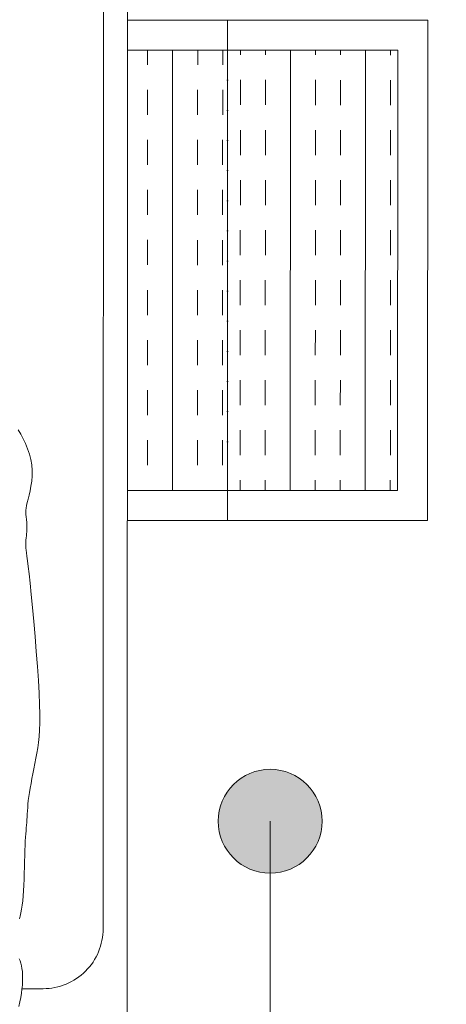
# Model space of a CAD drawing. Header units: millimetres. Extents: x 26866 to 1024070, y -428191 to 408885.
# Tile 158 of 248: x 197193 to 197619, y 389104 to 390088. Entities that reach past the tile are written whole.
import ezdxf

# ---------------------------------------------------------------- set-up
doc = ezdxf.new("R2010")
doc.units = ezdxf.units.MM
doc.header["$LTSCALE"] = 2
doc.linetypes.add('ACAD_ISO07W100', pattern=[3, 0, -3])
doc.linetypes.add('HIDDEN2', pattern=[4.7625, 3.175, -1.5875])
for name, color, linetype, lineweight in [('0_OPIS', 7, 'Continuous', 13), ('10', 7, 'Continuous', 9), ('3DPLAN_A_TABELKA POMIESZCZEŃ', 7, 'Continuous', 0), ('6', 253, 'Continuous', 0), ('Opisy', 7, 'Continuous', 13)]:
    doc.layers.add(name, color=color, linetype=linetype, lineweight=lineweight)
doc.layers.add('3DPLAN_A_KRESKOWANIE 1', color=253, linetype='Continuous')
doc.layers.add('3DPLAN_A_OPIS', color=8, linetype='Continuous')
doc.layers.add('FURNITURE ZD 1 500', color=7, linetype='Continuous', lineweight=13, true_color=0x9fa8a5)
doc.styles.add('ARIAL', font='arial.ttf')

# ---------------------------------------------------------------- blocks, each defined once
blk = doc.blocks.new('A$C7B9C5A86')
at = {"layer": '6', "color": 7}
for points in [[(1.7777, 0.0281), (1.7716, 0.0267), (1.7656, 0.0255), (1.7598, 0.0245), (1.7543, 0.0238), (1.749, 0.0233), (1.7439, 0.0229), (1.7392, 0.0229), (1.7347, 0.023), (1.7305, 0.0233), (1.7265, 0.0238), (1.7228, 0.0245), (1.7194, 0.0254), (1.7162, 0.0264), (1.7133, 0.0276)], [(1.6594, 0.0274), (1.6555, 0.0263), (1.6511, 0.0253), (1.6462, 0.0244), (1.6407, 0.0236), (1.6348, 0.0229), (1.6283, 0.0223), (1.6213, 0.0218), (1.6137, 0.0214), (1.6058, 0.021), (1.5977, 0.0207), (1.5896, 0.0205), (1.5816, 0.0203), (1.5739, 0.0201), (1.5666, 0.0199), (1.56, 0.0196), (1.5542, 0.0194), (1.549, 0.019), (1.5444, 0.0187), (1.5402, 0.0184), (1.5363, 0.018), (1.5327, 0.0177), (1.5291, 0.0174), (1.5254, 0.0171), (1.5216, 0.0169), (1.5176, 0.0167), (1.5134, 0.0164), (1.509, 0.0161), (1.5043, 0.0158), (1.4993, 0.0153), (1.494, 0.0146), (1.4884, 0.0139), (1.4825, 0.0129), (1.4763, 0.0117), (1.4698, 0.0105), (1.4631, 0.0091), (1.4563, 0.0077), (1.4493, 0.0064), (1.4423, 0.005), (1.4353, 0.0038), (1.4282, 0.0027), (1.4208, 0.0017), (1.4129, 0.0009), (1.4041, 0.0004), (1.3942, 0), (1.3828, 0), (1.3696, 0.0003), (1.3544, 0.0009), (1.3371, 0.0018), (1.318, 0.0031), (1.298, 0.0046), (1.2776, 0.0062), (1.2574, 0.008), (1.2383, 0.0097), (1.2207, 0.0114), (1.2054, 0.0129), (1.1929, 0.0143), (1.1829, 0.0155), (1.1751, 0.0165), (1.1691, 0.0173), (1.1645, 0.018), (1.1609, 0.0185), (1.158, 0.0188), (1.1554, 0.019), (1.1527, 0.019), (1.15, 0.0189), (1.1472, 0.0187), (1.1444, 0.0184), (1.1416, 0.0181), (1.1389, 0.0179), (1.1362, 0.0176), (1.1336, 0.0174), (1.1312, 0.0173), (1.1288, 0.0173), (1.1266, 0.0174), (1.1245, 0.0175), (1.1225, 0.0177), (1.1205, 0.0179), (1.1187, 0.0181), (1.1169, 0.0183), (1.1151, 0.0186), (1.1134, 0.0188), (1.1115, 0.0189), (1.1094, 0.0189), (1.1069, 0.0188), (1.104, 0.0184), (1.1006, 0.0178), (1.0966, 0.017), (1.0919, 0.0158), (1.0865, 0.0145), (1.0805, 0.0132), (1.0742, 0.0119), (1.0674, 0.0109), (1.0603, 0.0103), (1.0531, 0.0102), (1.0457, 0.0107), (1.0383, 0.012), (1.0309, 0.014), (1.0237, 0.0165), (1.0168, 0.0193), (1.0102, 0.0225), (1.004, 0.0258), (0.9983, 0.0291)]]:
    blk.add_lwpolyline(points, dxfattribs=at)
blk = doc.blocks.new('A$C54E51C45')
at = {"layer": '10', "linetype": 'ACAD_ISO07W100', "ltscale": 0.005}
h = blk.add_hatch(dxfattribs=at)
h.set_pattern_fill('INSUL', color=256, scale=0.2, angle=16.2911, style=0)
h.set_pattern_definition([(16.2911, (-37.030286, 75.19654), (-0.02103883, 0.071988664), []), (16.2911, (-37.0373, 75.220535), (-0.02103883, 0.071988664), [0.025, -0.025]), (16.2911, (-37.04431, 75.24453), (-0.02103883, 0.071988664), [0.025, -0.025])])
h.paths.add_polyline_path([(1.06509, 0.32381), (1.03704, 0.4198), (0.82587, 0.35808), (0.61471, 0.29637), (0.64276, 0.20039)])
h = blk.add_hatch(dxfattribs=at)
h.set_pattern_fill('INSUL', color=256, scale=0.2, angle=16.2911, style=0)
h.set_pattern_definition([(16.2911, (-21.67752, 31.89702), (-0.02103883, 0.07198866), []), (16.2911, (-21.684536, 31.92102), (-0.02103883, 0.07198866), [0.025, -0.025]), (16.2911, (-21.69155, 31.945015), (-0.02103883, 0.07198866), [0.025, -0.025])])
h.paths.add_polyline_path([(1.06509, 0.32381), (1.11278, 0.16064), (0.69045, 0.03721), (0.64276, 0.20039)])
at = {"layer": '10', "lineweight": 0}
for p, q in [((1.09389, 0.33223), (1.06584, 0.42821)), ((1.06509, 0.32381), (1.03704, 0.4198)), ((1.09389, 0.33223), (1.14999, 0.14026)), ((1.06509, 0.32381), (1.11278, 0.16064)), ((0.58591, 0.28795), (0.61396, 0.19197)), ((0.67007, 0), (0.61396, 0.19197)), ((1.11278, 0.16064), (0.69045, 0.03721)), ((1.14999, 0.14026), (0.67007, 0))]:
    blk.add_line(p, q, dxfattribs=at)
at = {"layer": '10', "linetype": 'HIDDEN2', "lineweight": 0, "ltscale": 0.09}
blk.add_line((0.61396, 0.19197), (1.09389, 0.33223), dxfattribs=at)
blk.add_line((0.61396, 0.19197), (1.09389, 0.33223), dxfattribs=at)
at = {"layer": '10', "linetype": 'ACAD_ISO07W100', "ltscale": 0.005}
blk.add_line((0.64276, 0.20039), (1.06509, 0.32381), dxfattribs=at)
blk.add_line((0.64276, 0.20039), (1.06509, 0.32381), dxfattribs=at)
at = {"layer": '10'}
for p in [(0.61471, 0.29637), (0.69045, 0.03721)]:
    blk.add_line(p, (0.64276, 0.20039), dxfattribs=at)
blk.add_lwpolyline([(1.72773, 1.37177), (1.9297, 0.68068), (0.20197, 0.17575), (0, 0.86684)], close=True, dxfattribs=at)
blk.add_lwpolyline([(1.48558, 0.66033), (1.49148, 0.64012, -0.414214), (1.45072, 0.5657), (0.27587, 0.22235, -0.414214)], format="xyb", dxfattribs=at)
at = {"layer": '10', "xscale": 0.7391716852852, "yscale": 0.7391716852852, "zscale": 0.7391716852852, "rotation": 16.29110475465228}
blk.add_blockref('A$C7B9C5A86', (0.2462, 0.27984), dxfattribs=at)
blk = doc.blocks.new('kondygnacja -1')
at = {"layer": '3DPLAN_A_KRESKOWANIE 1'}
h = blk.add_hatch(dxfattribs=at)
h.set_pattern_fill('ANSI31', color=256, scale=7.5, style=0)
h.set_pattern_definition([(45, (23044.838, -26883.88), (-16.83798, 16.83798), [])])
h.paths.add_polyline_path([(31677.485, -24430.84), (30214.868, -24430.84), (30214.868, -24470.84), (30429.606, -24470.84), (30429.606, -24477.84), (30447.606, -24477.84), (30447.606, -24818.84), (30476.606, -24818.84), (30476.606, -24470.84), (31012.606, -24470.84), (31012.606, -24478.84), (31079.606, -24478.84), (31079.606, -24470.84), (31638.606, -24470.84), (31638.606, -25036.84), (31079.606, -25036.84), (31079.606, -25028.84), (31012.606, -25028.84), (31012.606, -25036.84), (30611.38, -25036.84), (30611.38, -25072.84), (31023.606, -25072.84), (31034.606, -25082.84), (31034.606, -25330.84), (31023.606, -25340.84), (30831.396, -25340.84, -0.038531), (30832.58, -25356.183), (30832.58, -25371.84), (31079.606, -25371.84), (31079.606, -25072.84), (31638.606, -25072.84), (31638.606, -25943.84), (30832.58, -25943.84), (30832.58, -26009.84), (31677.485, -26009.84)])
h.paths.add_polyline_path([(30682.606, -26009.84), (30832.58, -26009.84), (30832.58, -25943.84), (30760.606, -25943.84), (30760.606, -25454.668), (30735.606, -25464.584), (30735.606, -25943.84), (30682.606, -25943.84)])
h.paths.add_polyline_path([(30679.606, -25371.84), (30735.606, -25371.84), (30735.606, -25464.584), (30760.606, -25454.668), (30760.606, -25371.84), (30832.58, -25371.84), (30832.58, -25356.183, 0.038531), (30831.396, -25340.84), (30679.606, -25340.84)])
h.paths.add_polyline_path([(30355.83, -25371.84), (30425.606, -25371.84), (30425.606, -25379.84), (30463.606, -25379.84), (30463.606, -25424.739), (30471.606, -25424.739), (30471.606, -25395.84), (30533.606, -25395.84), (30533.606, -25371.84), (30576.606, -25371.84), (30576.606, -25341.84), (30472.606, -25341.84), (30472.606, -25326.84), (30427.606, -25326.84), (30427.606, -25341.84), (30355.83, -25341.84)])
h.paths.add_polyline_path([(30456.606, -25936.84), (30425.606, -25936.84), (30425.606, -25945.84), (30380.606, -25945.84), (30380.606, -26009.84), (30512.606, -26009.84), (30512.606, -25943.84), (30466.606, -25943.84), (30466.606, -25712.84), (30456.606, -25712.84)])
h.paths.add_polyline_path([(28888.606, -25941.84), (28888.606, -26009.84), (29013.606, -26009.84), (29013.606, -25941.84)])
h.paths.add_polyline_path([(28591.166, -26009.84), (28591.166, -25944.84), (28547.606, -25944.84), (28547.606, -26009.84)])
h.paths.add_polyline_path([(28624.606, -25870.534), (28654.797, -25870.534), (28654.797, -25924.534), (28624.606, -25924.534), (28624.606, -25944.84), (28591.166, -25944.84), (28591.166, -26009.84), (28713.606, -26009.84), (28713.606, -25941.84), (28672.606, -25941.84), (28672.606, -25932.84), (28657.606, -25932.84), (28657.606, -25716.84), (28624.606, -25716.84)])
h.paths.add_polyline_path([(28372.606, -25944.84), (28328.606, -25944.84), (28328.606, -25907.84), (28282.606, -25907.84), (28282.606, -25944.84), (28248.606, -25944.84), (28248.606, -26009.84), (28372.606, -26009.84)])
h.paths.add_polyline_path([(28092.606, -25563.84), (28054.606, -25563.84), (28054.606, -25383.84), (28067.602, -25383.84), (28067.606, -25375.84), (28340.606, -25375.84), (28340.606, -25341.84), (28070.606, -25341.84), (28070.606, -25332.84), (28030.606, -25332.84), (28030.606, -25395.598), (28048.707, -25395.598), (28048.707, -25449.598), (28030.606, -25449.598), (28030.606, -26009.84), (28073.606, -26009.84), (28073.606, -25944.84), (28054.606, -25944.84), (28054.606, -25668.84), (28092.606, -25668.84)])
h.paths.add_polyline_path([(27949.606, -25495.746), (27949.606, -25507.746), (27983.295, -25507.746), (27983.295, -25521.746), (27949.606, -25521.746), (27949.606, -25531.84), (27999.606, -25531.84), (27999.606, -25934.84), (27982.606, -25934.84), (27982.606, -25942.84), (27947.606, -25942.84), (27947.606, -26009.84), (28026.624, -26009.84), (28026.624, -25449.598), (27999.606, -25449.598), (27999.606, -25463.84), (27949.606, -25463.84), (27949.606, -25481.746), (27983.295, -25481.746), (27983.295, -25495.746)])
h.paths.add_polyline_path([(27982.606, -25361.84), (27952.606, -25361.84), (27952.606, -25332.84), (28026.624, -25332.84), (28026.624, -25395.598), (27999.606, -25395.598), (27999.606, -25377.84), (27982.606, -25377.84)])
h.paths.add_polyline_path([(26818.606, -25892.84), (26781.485, -25892.84), (26781.485, -26009.84), (26894.541, -26009.84), (26894.541, -25942.84), (26830.606, -25942.84), (26830.606, -25930.84), (26818.606, -25930.84)])
h.paths.add_polyline_path([(26894.541, -26009.84), (27115.936, -26009.84), (27115.936, -25942.84), (26894.541, -25942.84)])
h.paths.add_polyline_path([(27115.936, -25942.84), (27115.936, -26009.84), (27466.606, -26009.84), (27466.606, -25942.84), (27427.606, -25942.84), (27427.606, -25933.84), (27384.606, -25933.84), (27384.606, -25942.84)])
h.paths.add_polyline_path([(27641.606, -25942.84), (27641.606, -26009.84), (27802.606, -26009.84), (27802.606, -25942.84)])
h.paths.add_polyline_path([(30621.105, -25040.467), (30688.374, -25040.467), (30688.374, -25072.867), (30621.105, -25072.867)], flags=24)
at = {"layer": 'Opisy', "ltscale": 0.5}
h = blk.add_hatch(color=256, dxfattribs=at)
h.dxf.hatch_style = 1
h.paths.add_polyline_path([(28742.766, -25876.218), (28742.766, -25866.317, 0.73336)])
h.paths.add_polyline_path([(28742.766, -25866.317), (28742.766, -25876.218, 0.076465), (28744.326, -25876.458, 1.165591)])
at = {"layer": '3DPLAN_A_TABELKA POMIESZCZEŃ', "ltscale": 0.5}
blk.add_line((28744.326, -26280.35), (28744.326, -25871.268), dxfattribs=at)
at = {"layer": 'Opisy', "ltscale": 0.5}
blk.add_circle((28744.326, -25871.268), 5.191, dxfattribs=at)
at = {"layer": 'FURNITURE ZD 1 500', "lineweight": 0, "xscale": -100, "yscale": 100, "zscale": 100, "rotation": 106.2674780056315}
blk.add_blockref('A$C54E51C45', (28741.303, -25726.894), dxfattribs=at)
at = {"layer": '3DPLAN_A_OPIS', "color": 1, "lineweight": 30, "style": 'ARIAL'}
for tag, p in [('PRZESUNIĘCIE_WEJŚCIA', (27655.165, -24535.333)), ('WYŁĄCZONE', (27007.179, -24723.982)), ('Z_OPRACOWANIA', (26996.84, -24746.417)), ('WYŁĄCZONE', (30803.053, -24760.867)), ('Z_OPRACOWANIA', (30792.713, -24783.301)), ('WYŁĄCZONE', (28894.898, -24826.593)), ('Z_OPRACOWANIA', (28884.559, -24849.027)), ('POWIĘKSZENIE_WEJŚCIA', (28313.679, -25144.412)), ('POWIĘKSZENIE_WEJŚCIA', (29600.622, -25191.363)), ('POWIĘKSZENIE_WEJŚCIA', (28011.449, -25235.417)), ('WYŁĄCZONE', (29754.423, -25678.169)), ('Z_OPRACOWANIA', (29744.084, -25700.603)), ('WYJŚCIE_EWAKUACYJNE', (27763.791, -26106.068))]:
    blk.add_attdef(tag, p, '', height=12, dxfattribs=at)
at = {"layer": '3DPLAN_A_OPIS', "color": 0, "lineweight": 30, "style": 'ARIAL'}
for tag, p in [('UGUL_1', (29350.296, -24586.012)), ('UGUL_2', (29622.921, -24586.012)), ('UGUL_3', (29833.15, -24586.012))]:
    blk.add_attdef(tag, p, '', height=12, dxfattribs=at)
at = {"layer": '3DPLAN_A_TABELKA POMIESZCZEŃ', "ltscale": 0.5, "style": 'ARIAL'}
for tag, p in [('KURTYNA', (27861.913, -26064.849)), ('POWIETRZNA', (27861.913, -26084.562))]:
    blk.add_attdef(tag, p, '', height=12, dxfattribs=at)

msp = doc.modelspace()

# ---------------------------------------------------------------- block references
at = {"layer": '0_OPIS', "xscale": 10, "yscale": 10, "zscale": 10}
msp.add_blockref('kondygnacja -1', (-90000, 648000), dxfattribs=at)

doc.saveas('drawing.dxf')
